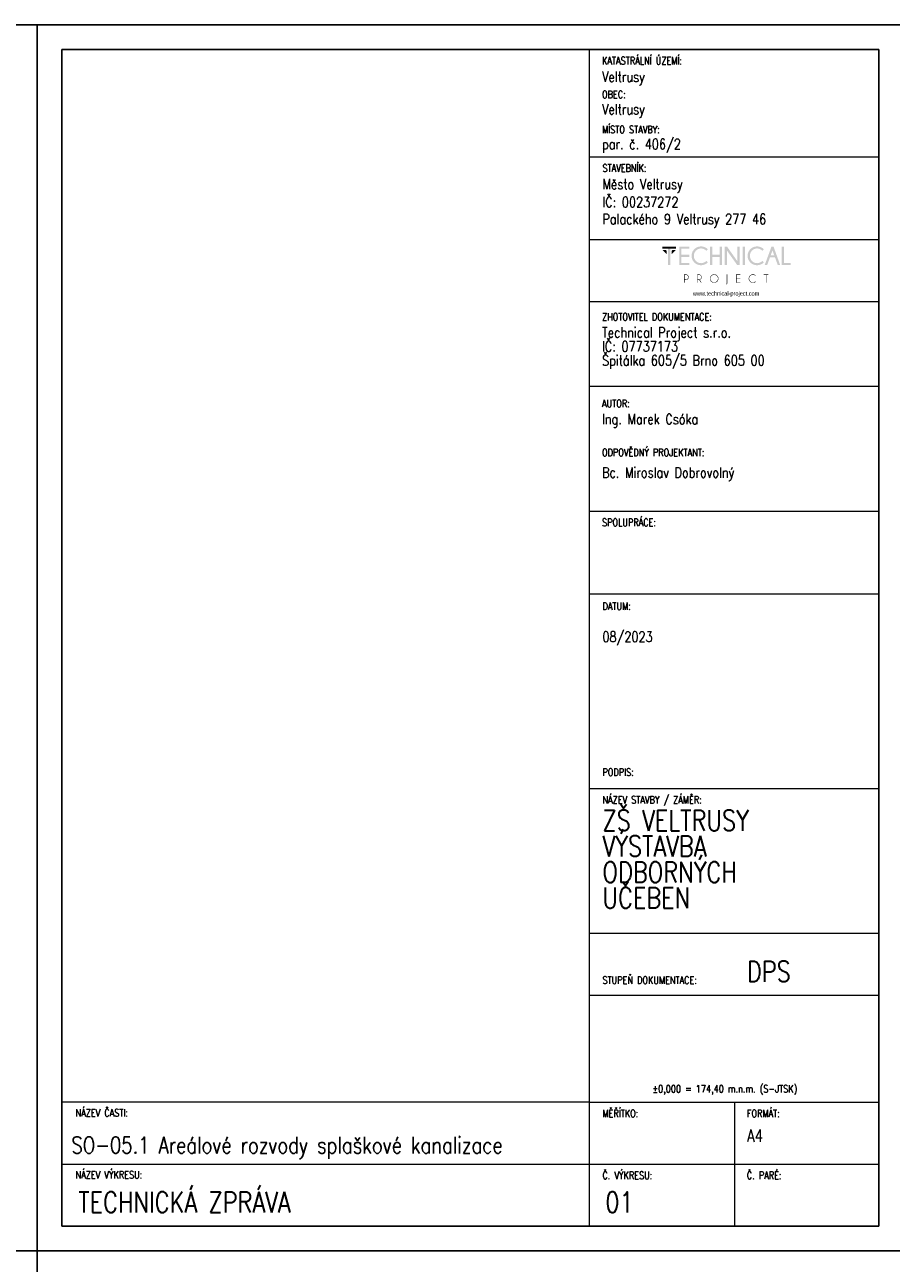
# Model space of a CAD drawing. Header units: millimetres. Extents: x -744 to 2301, y 2052 to 2943.
# Tile 10 of 31: x 198 to 408, y 2643 to 2943. Entities that reach past the tile are written whole.
import ezdxf

# ---------------------------------------------------------------- set-up
doc = ezdxf.new("R2010")
doc.units = ezdxf.units.MM
doc.header["$MEASUREMENT"] = 0
doc.layers.add('NETISK', color=7, linetype='Continuous', plot=False)
doc.layers.add('TP_01_Rozpiska', color=7, linetype='Continuous', lineweight=5)
doc.layers.add('Znojmoprojekt - Popisy.Znojmoprojekt', color=7, linetype='Continuous')
doc.styles.add('GENERATED_STYLE_4', font='arial.ttf')
doc.styles.add('ROMANS', font='romans.shx', dxfattribs={"width": 0.8})

# ---------------------------------------------------------------- blocks, each defined once
blk = doc.blocks.new('*U24')
for p, q in [((-210, 291), (-210, 297)), ((-204, 297), (-210, 297)), ((0, 297), (-210, 297)), ((-210, 297), (-210, 0)), ((0, 0), (0, 297)), ((-6, 297), (0, 297)), ((-6, 291), (-204, 291)), ((-204, 291), (-204, 6)), ((-6, 6), (-6, 291)), ((-210, 6), (-210, 0)), ((-204, 6), (-6, 6)), ((-210, 0), (0, 0))]:
    blk.add_line(p, q)
blk = doc.blocks.new('A$C01D51CA2')
at = {"layer": 'TP_01_Rozpiska'}
for points in [[(-45.09, 17.59), (-45.09, 16.91), (-40.45, 16.91), (-40.45, 17.59)], [(-43.15, 17.03), (-43.15, 11.39), (-42.38, 11.39), (-42.38, 17.03)], [(-36.03, 17.59), (-36.03, 16.91), (-38.63, 16.91), (-38.63, 14.83), (-36.03, 14.83), (-36.03, 14.15), (-38.63, 14.15), (-38.63, 12.08), (-36.03, 12.08), (-36.03, 11.39), (-39.4, 11.39), (-39.4, 17.59)], [(-28.26, 14.15), (-28.26, 11.39), (-29.05, 11.39), (-29.05, 17.59), (-28.26, 17.59), (-28.26, 14.83), (-25.73, 14.83), (-25.73, 17.59), (-24.94, 17.59), (-24.94, 11.39), (-25.73, 11.39), (-25.73, 14.15)], [(-23.29, 17.59), (-19.78, 12.64), (-19.78, 17.59), (-19, 17.59), (-19, 11.39), (-19.86, 11.39), (-23.29, 16.22), (-23.29, 11.39), (-24.07, 11.39), (-24.07, 17.59)], [(-18, 17.59), (-18, 11.39), (-17.23, 11.39), (-17.23, 17.59)], [(-4.92, 11.41), (-4.92, 17.59), (-4.14, 17.59), (-4.14, 12.08), (-1.91, 12.08), (-1.91, 11.41)], [(-45.09, 16.5), (-43.58, 14.97), (-43.58, 16.09), (-43.97, 16.5)], [(-40.45, 16.5), (-41.97, 14.97), (-41.97, 16.09), (-41.57, 16.5)], [(-18.85, 8.23), (-18.85, 8.07), (-20.1, 8.07), (-20.1, 6.92), (-18.85, 6.92), (-18.85, 6.76), (-20.1, 6.76), (-20.1, 5.6), (-18.85, 5.6), (-18.85, 5.44), (-20.25, 5.44), (-20.25, 8.23)], [(-10.06, 8.07), (-10.06, 5.44), (-10.22, 5.44), (-10.22, 8.07), (-10.93, 8.07), (-10.93, 8.23), (-9.35, 8.23), (-9.35, 8.07)]]:
    blk.add_hatch(color=256, dxfattribs=at).paths.add_polyline_path(points)
h = blk.add_hatch(color=256, dxfattribs=at)
edge = h.paths.add_edge_path()
edge.add_line((-30.26, 12.76), (-29.72, 12.28))
edge.add_spline(control_points=[(-29.72, 12.28), (-30.41, 11.65), (-31.18, 11.32), (-32.02, 11.32), (-32.02, 11.32), (-32.93, 11.32), (-33.68, 11.64), (-34.31, 12.26), (-34.31, 12.26), (-34.93, 12.89), (-35.23, 13.63), (-35.23, 14.5), (-35.23, 14.5), (-35.23, 15.35), (-34.93, 16.09), (-34.31, 16.72), (-34.31, 16.72), (-33.68, 17.36), (-32.93, 17.67), (-32.02, 17.67), (-32.02, 17.67), (-31.18, 17.67), (-30.41, 17.34), (-29.72, 16.7)], knot_values=[0, 0, 0, 0, 0.041667, 0.041667, 0.041667, 0.041767, 0.083333, 0.083333, 0.083333, 0.083433, 0.125, 0.125, 0.125, 0.1251, 0.166667, 0.166667, 0.166667, 0.166767, 0.208333, 0.208333, 0.208333, 0.208433, 1, 1, 1, 1], degree=3, periodic=0)
edge.add_line((-29.72, 16.7), (-30.26, 16.22))
edge.add_spline(control_points=[(-30.26, 16.22), (-30.82, 16.73), (-31.41, 16.98), (-32.02, 16.98), (-32.02, 16.98), (-32.68, 16.98), (-33.25, 16.73), (-33.73, 16.26), (-33.73, 16.26), (-34.21, 15.78), (-34.45, 15.19), (-34.45, 14.5), (-34.45, 14.5), (-34.45, 13.79), (-34.21, 13.22), (-33.73, 12.72), (-33.73, 12.72), (-33.25, 12.25), (-32.68, 12.02), (-32.02, 12.02), (-32.02, 12.02), (-31.41, 12.02), (-30.82, 12.26), (-30.26, 12.76)], knot_values=[0, 0, 0, 0, 0.041667, 0.041667, 0.041667, 0.041767, 0.083333, 0.083333, 0.083333, 0.083433, 0.125, 0.125, 0.125, 0.1251, 0.166667, 0.166667, 0.166667, 0.166767, 0.208333, 0.208333, 0.208333, 0.208433, 1, 1, 1, 1], degree=3, periodic=0)
h = blk.add_hatch(color=256, dxfattribs=at)
edge = h.paths.add_edge_path()
edge.add_line((-11.41, 12.76), (-10.87, 12.28))
edge.add_spline(control_points=[(-10.87, 12.28), (-11.56, 11.65), (-12.33, 11.32), (-13.17, 11.32), (-13.17, 11.32), (-14.07, 11.32), (-14.83, 11.64), (-15.45, 12.26), (-15.45, 12.26), (-16.08, 12.89), (-16.37, 13.63), (-16.37, 14.5), (-16.37, 14.5), (-16.37, 15.35), (-16.08, 16.09), (-15.45, 16.72), (-15.45, 16.72), (-14.83, 17.36), (-14.07, 17.67), (-13.17, 17.67), (-13.17, 17.67), (-12.33, 17.67), (-11.56, 17.34), (-10.87, 16.7)], knot_values=[0, 0, 0, 0, 0.041667, 0.041667, 0.041667, 0.041767, 0.083333, 0.083333, 0.083333, 0.083433, 0.125, 0.125, 0.125, 0.1251, 0.166667, 0.166667, 0.166667, 0.166767, 0.208333, 0.208333, 0.208333, 0.208433, 1, 1, 1, 1], degree=3, periodic=0)
edge.add_line((-10.87, 16.7), (-11.41, 16.22))
edge.add_spline(control_points=[(-11.41, 16.22), (-11.97, 16.73), (-12.56, 16.98), (-13.17, 16.98), (-13.17, 16.98), (-13.82, 16.98), (-14.4, 16.73), (-14.88, 16.26), (-14.88, 16.26), (-15.35, 15.78), (-15.6, 15.19), (-15.6, 14.5), (-15.6, 14.5), (-15.6, 13.79), (-15.35, 13.22), (-14.88, 12.72), (-14.88, 12.72), (-14.4, 12.25), (-13.82, 12.02), (-13.17, 12.02), (-13.17, 12.02), (-12.56, 12.02), (-11.97, 12.26), (-11.41, 12.76)], knot_values=[0, 0, 0, 0, 0.041667, 0.041667, 0.041667, 0.041767, 0.083333, 0.083333, 0.083333, 0.083433, 0.125, 0.125, 0.125, 0.1251, 0.166667, 0.166667, 0.166667, 0.166767, 0.208333, 0.208333, 0.208333, 0.208433, 1, 1, 1, 1], degree=3, periodic=0)
h = blk.add_hatch(color=256, dxfattribs=at)
h.paths.add_polyline_path([(-7.4, 14.65), (-7.99, 16.29), (-8.6, 14.65)])
h.paths.add_polyline_path([(-7.64, 17.59), (-5.41, 11.41), (-6.21, 11.41), (-7.15, 13.97), (-8.83, 13.97), (-9.78, 11.41), (-10.6, 11.41), (-8.33, 17.59)])
h = blk.add_hatch(color=256, dxfattribs=at)
edge = h.paths.add_edge_path()
edge.add_line((-37.56, 8.07), (-37.56, 6.57))
edge.add_line((-37.56, 6.57), (-37.08, 6.57))
edge.add_spline(control_points=[(-37.08, 6.57), (-36.89, 6.57), (-36.71, 6.64), (-36.56, 6.79), (-36.56, 6.79), (-36.41, 6.94), (-36.34, 7.12), (-36.34, 7.33), (-36.34, 7.33), (-36.34, 7.53), (-36.41, 7.71), (-36.56, 7.86), (-36.56, 7.86), (-36.71, 8), (-36.89, 8.07), (-37.08, 8.07)], knot_values=[0, 0, 0, 0, 0.0625, 0.0625, 0.0625, 0.0626, 0.125, 0.125, 0.125, 0.1251, 0.1875, 0.1875, 0.1875, 0.1876, 1, 1, 1, 1], degree=3, periodic=0)
edge.add_line((-37.08, 8.07), (-37.56, 8.07))
edge = h.paths.add_edge_path()
edge.add_line((-37.56, 6.41), (-37.56, 5.44))
edge.add_line((-37.56, 5.44), (-37.73, 5.44))
edge.add_line((-37.73, 5.44), (-37.73, 8.23))
edge.add_line((-37.73, 8.23), (-36.99, 8.23))
edge.add_spline(control_points=[(-36.99, 8.23), (-36.77, 8.2), (-36.59, 8.12), (-36.44, 7.97), (-36.44, 7.97), (-36.28, 7.79), (-36.18, 7.58), (-36.18, 7.33), (-36.18, 7.33), (-36.18, 7.07), (-36.28, 6.85), (-36.44, 6.67), (-36.44, 6.67), (-36.62, 6.51), (-36.84, 6.41), (-37.08, 6.41)], knot_values=[0, 0, 0, 0, 0.0625, 0.0625, 0.0625, 0.0626, 0.125, 0.125, 0.125, 0.1251, 0.1875, 0.1875, 0.1875, 0.1876, 1, 1, 1, 1], degree=3, periodic=0)
edge.add_line((-37.08, 6.41), (-37.56, 6.41))
h = blk.add_hatch(color=256, dxfattribs=at)
edge = h.paths.add_edge_path()
edge.add_line((-33.17, 8.07), (-33.17, 6.57))
edge.add_line((-33.17, 6.57), (-32.71, 6.57))
edge.add_spline(control_points=[(-32.71, 6.57), (-32.5, 6.57), (-32.32, 6.64), (-32.17, 6.79), (-32.17, 6.79), (-32.02, 6.94), (-31.96, 7.12), (-31.96, 7.33), (-31.96, 7.33), (-31.96, 7.53), (-32.02, 7.71), (-32.17, 7.86), (-32.17, 7.86), (-32.32, 8), (-32.5, 8.07), (-32.71, 8.07)], knot_values=[0, 0, 0, 0, 0.0625, 0.0625, 0.0625, 0.0626, 0.125, 0.125, 0.125, 0.1251, 0.1875, 0.1875, 0.1875, 0.1876, 1, 1, 1, 1], degree=3, periodic=0)
edge.add_line((-32.71, 8.07), (-33.17, 8.07))
edge = h.paths.add_edge_path()
edge.add_line((-32.66, 6.41), (-33.17, 6.41))
edge.add_line((-33.17, 6.41), (-33.17, 5.44))
edge.add_line((-33.17, 5.44), (-33.34, 5.44))
edge.add_line((-33.34, 5.44), (-33.34, 8.23))
edge.add_line((-33.34, 8.23), (-32.61, 8.23))
edge.add_spline(control_points=[(-32.61, 8.23), (-32.4, 8.2), (-32.22, 8.12), (-32.07, 7.97), (-32.07, 7.97), (-31.89, 7.79), (-31.79, 7.58), (-31.79, 7.33), (-31.79, 7.33), (-31.79, 7.07), (-31.89, 6.85), (-32.07, 6.69), (-32.07, 6.69), (-32.19, 6.56), (-32.33, 6.48), (-32.48, 6.44)], knot_values=[0, 0, 0, 0, 0.0625, 0.0625, 0.0625, 0.0626, 0.125, 0.125, 0.125, 0.1251, 0.1875, 0.1875, 0.1875, 0.1876, 1, 1, 1, 1], degree=3, periodic=0)
edge.add_line((-32.48, 6.44), (-31.84, 5.44))
edge.add_line((-31.84, 5.44), (-32.04, 5.44))
edge.add_line((-32.04, 5.44), (-32.66, 6.41))
h = blk.add_hatch(color=256, dxfattribs=at)
edge = h.paths.add_edge_path()
edge.add_spline(control_points=[(-27.62, 8.12), (-27.98, 8.12), (-28.27, 7.99), (-28.52, 7.74), (-28.52, 7.74), (-28.77, 7.49), (-28.9, 7.2), (-28.9, 6.84), (-28.9, 6.84), (-28.9, 6.49), (-28.77, 6.2), (-28.52, 5.95), (-28.52, 5.95), (-28.27, 5.7), (-27.98, 5.57), (-27.62, 5.57), (-27.62, 5.57), (-27.27, 5.57), (-26.98, 5.7), (-26.73, 5.95), (-26.73, 5.95), (-26.47, 6.2), (-26.35, 6.49), (-26.35, 6.84), (-26.35, 6.84), (-26.35, 7.2), (-26.47, 7.49), (-26.73, 7.74), (-26.73, 7.74), (-26.98, 7.99), (-27.27, 8.12), (-27.62, 8.12)], knot_values=[0, 0, 0, 0, 0.03125, 0.03125, 0.03125, 0.03135, 0.0625, 0.0625, 0.0625, 0.0626, 0.09375, 0.09375, 0.09375, 0.09385, 0.125, 0.125, 0.125, 0.1251, 0.15625, 0.15625, 0.15625, 0.15635, 0.1875, 0.1875, 0.1875, 0.1876, 0.21875, 0.21875, 0.21875, 0.21885, 1, 1, 1, 1], degree=3, periodic=0)
edge = h.paths.add_edge_path()
edge.add_spline(control_points=[(-26.61, 7.86), (-26.33, 7.58), (-26.19, 7.23), (-26.19, 6.84), (-26.19, 6.84), (-26.19, 6.44), (-26.33, 6.11), (-26.61, 5.83), (-26.61, 5.83), (-26.89, 5.56), (-27.22, 5.41), (-27.62, 5.41), (-27.62, 5.41), (-28.01, 5.41), (-28.36, 5.56), (-28.64, 5.83), (-28.64, 5.83), (-28.91, 6.11), (-29.05, 6.44), (-29.05, 6.84), (-29.05, 6.84), (-29.05, 7.23), (-28.91, 7.58), (-28.64, 7.86), (-28.64, 7.86), (-28.36, 8.14), (-28.01, 8.28), (-27.62, 8.28), (-27.62, 8.28), (-27.22, 8.28), (-26.89, 8.14), (-26.61, 7.86)], knot_values=[0, 0, 0, 0, 0.03125, 0.03125, 0.03125, 0.03135, 0.0625, 0.0625, 0.0625, 0.0626, 0.09375, 0.09375, 0.09375, 0.09385, 0.125, 0.125, 0.125, 0.1251, 0.15625, 0.15625, 0.15625, 0.15635, 0.1875, 0.1875, 0.1875, 0.1876, 0.21875, 0.21875, 0.21875, 0.21885, 1, 1, 1, 1], degree=3, periodic=0)
h = blk.add_hatch(color=256, dxfattribs=at)
edge = h.paths.add_edge_path()
edge.add_spline(control_points=[(-23.19, 5.39), (-23.19, 5.24), (-23.24, 5.13), (-23.34, 5.05), (-23.34, 5.05), (-23.44, 4.95), (-23.56, 4.9), (-23.69, 4.9)], knot_values=[0, 0, 0, 0, 0.125, 0.125, 0.125, 0.1251, 1, 1, 1, 1], degree=3, periodic=0)
edge.add_line((-23.69, 4.9), (-23.69, 5.05))
edge.add_spline(control_points=[(-23.69, 5.05), (-23.59, 5.05), (-23.52, 5.08), (-23.44, 5.14), (-23.44, 5.14), (-23.39, 5.21), (-23.36, 5.29), (-23.36, 5.41)], knot_values=[0, 0, 0, 0, 0.125, 0.125, 0.125, 0.1251, 1, 1, 1, 1], degree=3, periodic=0)
edge.add_line((-23.36, 5.41), (-23.36, 8.23))
edge.add_line((-23.36, 8.23), (-23.19, 8.23))
edge.add_line((-23.19, 8.23), (-23.19, 5.39))
h = blk.add_hatch(color=256, dxfattribs=at)
edge = h.paths.add_edge_path()
edge.add_line((-13.73, 5.88), (-13.61, 5.79))
edge.add_spline(control_points=[(-13.61, 5.79), (-13.87, 5.54), (-14.2, 5.41), (-14.56, 5.41), (-14.56, 5.41), (-14.96, 5.41), (-15.3, 5.56), (-15.58, 5.83), (-15.58, 5.83), (-15.86, 6.11), (-15.99, 6.44), (-15.99, 6.84), (-15.99, 6.84), (-15.99, 7.23), (-15.86, 7.58), (-15.58, 7.86), (-15.58, 7.86), (-15.3, 8.14), (-14.96, 8.27), (-14.56, 8.27), (-14.56, 8.27), (-14.2, 8.27), (-13.87, 8.15), (-13.61, 7.89)], knot_values=[0, 0, 0, 0, 0.041667, 0.041667, 0.041667, 0.041767, 0.083333, 0.083333, 0.083333, 0.083433, 0.125, 0.125, 0.125, 0.1251, 0.166667, 0.166667, 0.166667, 0.166767, 0.208333, 0.208333, 0.208333, 0.208433, 1, 1, 1, 1], degree=3, periodic=0)
edge.add_line((-13.61, 7.89), (-13.73, 7.79))
edge.add_spline(control_points=[(-13.73, 7.79), (-13.97, 8), (-14.25, 8.1), (-14.56, 8.1), (-14.56, 8.1), (-14.93, 8.1), (-15.22, 7.99), (-15.47, 7.74), (-15.47, 7.74), (-15.72, 7.49), (-15.85, 7.2), (-15.85, 6.84), (-15.85, 6.84), (-15.85, 6.49), (-15.72, 6.2), (-15.47, 5.95), (-15.47, 5.95), (-15.22, 5.7), (-14.93, 5.57), (-14.56, 5.57), (-14.56, 5.57), (-14.25, 5.57), (-13.97, 5.67), (-13.73, 5.88)], knot_values=[0, 0, 0, 0, 0.041667, 0.041667, 0.041667, 0.041767, 0.083333, 0.083333, 0.083333, 0.083433, 0.125, 0.125, 0.125, 0.1251, 0.166667, 0.166667, 0.166667, 0.166767, 0.208333, 0.208333, 0.208333, 0.208433, 1, 1, 1, 1], degree=3, periodic=0)
at = {"layer": 'Znojmoprojekt - Popisy.Znojmoprojekt', "color": 7, "linetype": 'Continuous', "lineweight": 13, "insert": (-23.61, 1.59), "char_height": 1.5, "width": 19.5072, "attachment_point": 5, "style": 'GENERATED_STYLE_4'}
blk.add_mtext('\\A1;{\\fBahnschrift Light|b0|i0|c238|p34;\\W0.75;www.technical-project.com}', dxfattribs=at)

msp = doc.modelspace()

# ---------------------------------------------------------------- linework, layer by layer
at = {"layer": 'TP_01_Rozpiska'}
for p, q in [((334.88, 2651.81), (334.88, 2936.81)), ((334.88, 2910.81), (404.98, 2910.81)), ((334.88, 2890.81), (404.88, 2890.81)), ((334.88, 2875.74), (404.88, 2875.74)), ((334.88, 2855.29), (404.88, 2855.29)), ((334.88, 2824.98), (404.88, 2824.98)), ((334.88, 2804.98), (404.88, 2804.98)), ((334.88, 2757.78), (404.98, 2757.78)), ((334.88, 2722.78), (404.98, 2722.78)), ((334.88, 2681.81), (206.98, 2681.81)), ((206.98, 2651.81), (206.98, 2681.81)), ((334.88, 2681.81), (404.98, 2681.81)), ((369.98, 2681.81), (369.98, 2651.81)), ((206.98, 2666.81), (404.98, 2666.81))]:
    msp.add_line(p, q, dxfattribs=at)
at = {"layer": 'TP_01_Rozpiska', "color": 7, "linetype": 'Continuous', "lineweight": 13}
msp.add_line((334.88, 2707.78), (404.98, 2707.78), dxfattribs=at)

# ---------------------------------------------------------------- block references
at = {"xscale": 0.7200000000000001, "yscale": 0.7200000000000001, "zscale": 0.7200000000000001}
msp.add_blockref('A$C01D51CA2', (384.95, 2876.4), dxfattribs=at)
at = {"layer": 'NETISK'}
for p in [(200.98, 2645.81), (410.98, 2645.81), (200.98, 2348.81), (410.98, 2348.81)]:
    msp.add_blockref('*U24', p, dxfattribs=at)

# ---------------------------------------------------------------- texts
at = {"color": 7, "linetype": 'Continuous', "lineweight": 0, "char_height": 1.8, "attachment_point": 1, "style": 'ROMANS'}
for s, insert in [('\\A1;KATASTRÁLNÍ ÚZEMÍ:', (337.88, 2935)), ('\\A1;OBEC:', (337.88, 2926.84)), ('\\A1;MÍSTO STAVBY:', (337.88, 2918.33)), ('\\A1;STAVEBNÍK:', (337.98, 2909)), ('\\A1;ZHOTOVITEL DOKUMENTACE:', (337.88, 2872.94)), ('\\A1;AUTOR:', (337.88, 2851.96)), ('\\A1;ODPOVĚDNÝ PROJEKTANT:', (337.88, 2840.1)), ('\\A1;SPOLUPRÁCE:', (337.88, 2823.17)), ('\\A1;DATUM:', (337.98, 2802.88)), ('\\A1;PODPIS:', (337.98, 2762.66)), ('\\A1;NÁZEV STAVBY / ZÁMĚR:', (337.98, 2755.97)), ('\\A1;STUPEŇ DOKUMENTACE:', (337.98, 2712.3)), ('\\A1;±0,000 = 174,40 m.n.m. (S-JTSK)', (350.12, 2685.98)), ('\\A1;NÁZEV ČASTI:', (210.29, 2680.14)), ('\\A1;{\\Fromand|c238;MĚŘÍTKO:}', (337.98, 2680)), ('\\A1;FORMÁT:', (372.98, 2680)), ('\\A1;NÁZEV VÝKRESU:', (210.29, 2665.14)), ('\\A1;{\\Fromand|c238;Č. VÝKRESU:}', (337.98, 2665)), ('\\A1;{\\Fromand|c238;Č. PARÉ:}', (372.98, 2665))]:
    msp.add_mtext(s, dxfattribs=dict(at, insert=insert))
at = {"color": 7, "linetype": 'Continuous', "lineweight": 25, "style": 'ROMANS'}
for s, insert, char_height, attachment_point in [('\\A1;Veltrusy', (337.88, 2928.12), 2.5, 7), ('\\A1;Veltrusy', (337.88, 2920.26), 2.5, 7), ('\\A1;par. č. 406/2', (337.88, 2911.81), 2.5, 7), ('\\A1;Město Veltrusy', (337.98, 2902.12), 2.5, 7), ('\\A1;IČ: 00237272', (337.98, 2898.6), 2.5, 7), ('\\A1;Palackého 9 Veltrusy 277 46', (337.98, 2893.65), 2.5, 7), ('\\A1;Ing. Marek Csóka', (337.88, 2848.54), 2.5, 1), ('\\A1;08/2023', (337.98, 2795.8), 2.5, 1), ('\\A1;DPS', (372.98, 2715.96), 5, 1), ('\\A1;SO-05.1 Areálové rozvody splaškové kanalizace', (209.3, 2673.42), 4, 1), ('\\A1;A4', (373.02, 2675.19), 3, 1), ('\\A1;TECHNICKÁ ZPRÁVA', (210.96, 2660.08), 5, 1), ('\\A1;01', (338.68, 2660.08), 5, 1)]:
    msp.add_mtext(s, dxfattribs=dict(at, insert=insert, char_height=char_height, attachment_point=attachment_point))
at = {"color": 7, "linetype": 'Continuous', "lineweight": 25, "char_height": 2.5, "attachment_point": 1, "style": 'ROMANS'}
for s, insert, line_spacing_factor in [('\\A1;Technical Project s.r.o.\\PIČ: 07737173\\PŠpitálka 605/5 Brno 605 00', (337.88, 2869.52), 0.811616), ('\\A1;Bc. Miroslav Dobrovolný', (337.88, 2835.59), 0.783211)]:
    msp.add_mtext(s, dxfattribs=dict(at, insert=insert, line_spacing_factor=line_spacing_factor))
at = {"color": 7, "linetype": 'Continuous', "lineweight": 25, "insert": (337.98, 2752.57), "char_height": 5, "width": 48.0061, "attachment_point": 1, "line_spacing_factor": 0.75, "style": 'ROMANS'}
msp.add_mtext('\\A1;ZŠ VELTRUSY  VÝSTAVBA \\PODBORNÝCH \\PUČEBEN', dxfattribs=at)

doc.saveas('drawing.dxf')
